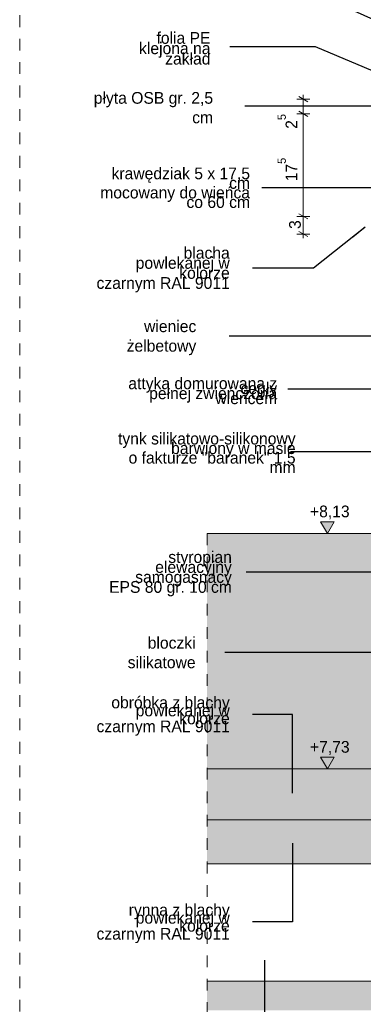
# Model space of a CAD drawing. Extents: x -109972 to -86652, y 98618 to 122888.
# Tile 51 of 74: x -91926 to -91339, y 105954 to 107634. Entities that reach past the tile are written whole.
import ezdxf

# ---------------------------------------------------------------- set-up
doc = ezdxf.new("R2010")
doc.units = 0
doc.header["$MEASUREMENT"] = 0
doc.linetypes.add('Przerywana', pattern=[40, 20, -20])
for name, color, linetype, lineweight in [('A-Opisy_Nr_Pióra__21', 7, 'Continuous', 13), ('Arch wymiary_Nr_Pióra__21', 7, 'Continuous', 13), ('INWENT.ŚCIANY_Nr_Pióra__21', 7, 'Continuous', 13)]:
    doc.layers.add(name, color=color, linetype=linetype, lineweight=lineweight)
for name, color, linetype, lineweight, true_color in [('Arch kolorystyka_Nr_Pióra__61', 7, 'Continuous', 20, 0x6a6a6a), ('Arch kolorystyka_Nr_Pióra__82', 7, 'Continuous', 20, 0xaaaaaa), ('Arch rynny_Nr_Pióra__81', 7, 'Continuous', 13, 0x6a6a6a)]:
    doc.layers.add(name, color=color, linetype=linetype, lineweight=lineweight, true_color=true_color)
doc.layers.add('Arch wymiary', color=7, linetype='Continuous')
doc.styles.add('GENERATED_STYLE_2', font='txt')
doc.styles.add('GENERATED_STYLE_3', font='txt')
doc.styles.add('GENERATED_STYLE_4', font='txt')
doc.dimstyles.new('GENERATED_STYLE__3', dxfattribs={"dimtxt": 20, "dimasz": 11.4, "dimexe": 0.18, "dimexo": 0, "dimgap": 0.09, "dimtad": 1, "dimdec": 0, "dimlfac": 0.1, "dimzin": 0, "dimdsep": 46, "dimtxsty": 'GENERATED_STYLE_2', "dimblk": 'ARROWHEAD_2', "dimblk1": 'ARROWHEAD_2', "dimblk2": 'ARROWHEAD_2', "dimcen": 0.09, "dimclrd": 7, "dimclre": 7, "dimclrt": 7, "dimazin": 0, "dimtfac": 1, "dimtdec": 4, "dimtmove": 0, "dimatfit": 3, "dimfxl": 0, "dimtolj": 1, "dimtzin": 0, "dimarcsym": 0})
doc.dimstyles.new('GENERATED_STYLE__5', dxfattribs={"dimtxt": 0.18, "dimasz": 27.36, "dimexe": 0.18, "dimexo": 0.0625, "dimgap": 0.09, "dimtad": 0, "dimtih": 1, "dimtoh": 1, "dimdec": 4, "dimzin": 0, "dimdsep": 46, "dimcen": 0.09, "dimadec": 0, "dimazin": 0, "dimtfac": 1, "dimtdec": 4, "dimtmove": 0, "dimatfit": 3, "dimldrblk": 'ARROWHEAD_5', "dimfxl": 0, "dimtolj": 1, "dimtzin": 0, "dimarcsym": 0})

# ---------------------------------------------------------------- blocks, each defined once
blk = doc.blocks.new('Wymiary_4', base_point=(-91400.6, 106757.1))
at = {"layer": 'Arch wymiary_Nr_Pióra__21', "linetype": 'Continuous'}
blk.add_hatch(color=256, dxfattribs=at).paths.add_polyline_path([(-91400.6, 106757.1), (-91412.2, 106777.1), (-91389, 106777.1)], flags=0)
for p, q in [((-91400.6, 106757.1), (-91412.2, 106777.1)), ((-91412.2, 106777.1), (-91389, 106777.1)), ((-91389, 106777.1), (-91400.6, 106757.1)), ((-91400.6, 106757.1), (-91415.6, 106757.1)), ((-91400.6, 106757.1), (-91385.6, 106757.1))]:
    blk.add_line(p, q, dxfattribs=at)
at = {"layer": 'Arch wymiary_Nr_Pióra__21', "insert": (-91430.3, 106781.1), "char_height": 20, "attachment_point": 7, "style": 'GENERATED_STYLE_2'}
blk.add_mtext('{+8,13}', dxfattribs=at)
blk = doc.blocks.new('Wymiary_5', base_point=(-91400.6, 106355.3))
at = {"layer": 'Arch wymiary_Nr_Pióra__21', "linetype": 'Continuous'}
blk.add_hatch(color=256, dxfattribs=at).paths.add_polyline_path([(-91400.6, 106355.3), (-91412.2, 106375.3), (-91389, 106375.3)], flags=0)
for p, q in [((-91400.6, 106355.3), (-91412.2, 106375.3)), ((-91412.2, 106375.3), (-91389, 106375.3)), ((-91389, 106375.3), (-91400.6, 106355.3)), ((-91400.6, 106355.3), (-91415.6, 106355.3)), ((-91400.6, 106355.3), (-91385.6, 106355.3))]:
    blk.add_line(p, q, dxfattribs=at)
at = {"layer": 'Arch wymiary_Nr_Pióra__21', "insert": (-91430.3, 106379.3), "char_height": 20, "attachment_point": 7, "style": 'GENERATED_STYLE_2'}
blk.add_mtext('{+7,73}', dxfattribs=at)
blk = doc.blocks.new('*D120')
at = {"layer": 'Arch wymiary_Nr_Pióra__21', "linetype": 'Continuous'}
for p, q in [((-91449.2, 107302.6), (-91434.2, 107293.9)), ((-91430.5, 107298.2), (-91453, 107298.2)), ((-91441.7, 107268.2), (-91441.7, 107298.2)), ((-91449.2, 107272.6), (-91434.2, 107263.9)), ((-91430.5, 107268.2), (-91453, 107268.2)), ((-91441.7, 107260.9), (-91441.7, 107268.2))]:
    blk.add_line(p, q, dxfattribs=at)
at = {"layer": 'Arch wymiary_Nr_Pióra__21', "char_height": 20, "attachment_point": 7, "rotation": 90}
for s, insert, style in [('{2\\A1{\\H0.7x;\\S5^  ;}}', (-91452, 107447.7), 'GENERATED_STYLE_3'), ('{17\\A1{\\H0.7x;\\S5^  ;}}', (-91452, 107358.1), 'GENERATED_STYLE_3'), ('{3}', (-91445.7, 107276.8), 'GENERATED_STYLE_2')]:
    blk.add_mtext(s, dxfattribs=dict(at, insert=insert, style=style))
blk = doc.blocks.new('ARROWHEAD_2')
at = {"color": 0, "linetype": 'Continuous', "lineweight": 0}
for p, q in [((0, 0), (-1, 0)), ((-0.38, -0.66), (0.38, 0.66))]:
    blk.add_line(p, q, dxfattribs=at)
blk = doc.blocks.new('*D121')
at = {"layer": 'Arch wymiary_Nr_Pióra__21', "linetype": 'Continuous'}
for p, q in [((-91430.5, 107473.2), (-91453, 107473.2)), ((-91449.2, 107477.6), (-91434.2, 107468.9)), ((-91441.7, 107298.2), (-91441.7, 107473.2)), ((-91449.2, 107302.6), (-91434.2, 107293.9)), ((-91430.5, 107298.2), (-91453, 107298.2))]:
    blk.add_line(p, q, dxfattribs=at)
at = {"layer": 'Arch wymiary_Nr_Pióra__21', "char_height": 20, "attachment_point": 7, "rotation": 90}
for s, insert, style in [('{2\\A1{\\H0.7x;\\S5^  ;}}', (-91452, 107447.7), 'GENERATED_STYLE_3'), ('{17\\A1{\\H0.7x;\\S5^  ;}}', (-91452, 107358.1), 'GENERATED_STYLE_3'), ('{3}', (-91445.7, 107276.8), 'GENERATED_STYLE_2')]:
    blk.add_mtext(s, dxfattribs=dict(at, insert=insert, style=style))
blk = doc.blocks.new('*D122')
at = {"layer": 'Arch wymiary_Nr_Pióra__21', "linetype": 'Continuous'}
for p, q in [((-91441.7, 107498.2), (-91441.7, 107505.6)), ((-91430.5, 107498.2), (-91453, 107498.2)), ((-91434.2, 107493.9), (-91449.2, 107502.6)), ((-91441.7, 107473.2), (-91441.7, 107498.2)), ((-91430.5, 107473.2), (-91453, 107473.2)), ((-91449.2, 107477.6), (-91434.2, 107468.9))]:
    blk.add_line(p, q, dxfattribs=at)
at = {"layer": 'Arch wymiary_Nr_Pióra__21', "char_height": 20, "attachment_point": 7, "rotation": 90}
for s, insert, style in [('{2\\A1{\\H0.7x;\\S5^  ;}}', (-91452, 107447.7), 'GENERATED_STYLE_3'), ('{17\\A1{\\H0.7x;\\S5^  ;}}', (-91452, 107358.1), 'GENERATED_STYLE_3'), ('{3}', (-91445.7, 107276.8), 'GENERATED_STYLE_2')]:
    blk.add_mtext(s, dxfattribs=dict(at, insert=insert, style=style))
blk = doc.blocks.new('ARROWHEAD_5')
at = {"color": 0, "linetype": 'Continuous', "lineweight": 0}
blk.add_line((0, 0), (-1, 0), dxfattribs=at)
blk.add_solid([(-1, 0.2679), (0, 0), (-1, -0.2679), (-1, 0.2679)], dxfattribs=at)

msp = doc.modelspace()

# ---------------------------------------------------------------- hatches: boundary and pattern name
at = {"layer": 'Arch kolorystyka_Nr_Pióra__61', "linetype": 'Continuous', "lineweight": 0, "true_color": 0x1a1a1a}
msp.add_hatch(color=250, dxfattribs=at).paths.add_polyline_path([(-91605.9, 106355.3), (-91310.9, 106355.3), (-91310.9, 106757.1), (-91605.9, 106757.1)], flags=0)
at = {"layer": 'Arch kolorystyka_Nr_Pióra__82', "linetype": 'Continuous', "lineweight": 0, "true_color": 0x7f7f7f}
for points in [[(-91605.9, 106268.5), (-91310.9, 106268.5), (-91310.9, 106355.3), (-91605.9, 106355.3)], [(-91605.9, 106193.5), (-91310.9, 106193.5), (-91310.9, 106268.5), (-91605.9, 106268.5)], [(-91605.9, 105943.2), (-91310.9, 105943.2), (-91310.9, 105993.2), (-91605.9, 105993.2)]]:
    msp.add_hatch(color=8, dxfattribs=at).paths.add_polyline_path(points, flags=0)

# ---------------------------------------------------------------- linework, layer by layer
at = {"layer": 'Arch rynny_Nr_Pióra__81', "linetype": 'Continuous'}
for p, q in [((-91310.9, 106757.1), (-91605.9, 106757.1)), ((-91310.9, 106355.3), (-91605.9, 106355.3)), ((-91310.9, 106268.5), (-91605.9, 106268.5)), ((-91310.9, 106193.5), (-91605.9, 106193.5)), ((-91310.9, 105993.2), (-91605.9, 105993.2))]:
    msp.add_line(p, q, dxfattribs=at)
at = {"layer": 'INWENT.ŚCIANY_Nr_Pióra__21', "linetype": 'Przerywana'}
for p, q in [((-91925.9, 107761.4), (-91925.9, 105497.6)), ((-91605.9, 106757.1), (-91605.9, 105497.6))]:
    msp.add_line(p, q, dxfattribs=at)

# ---------------------------------------------------------------- block references
at = {"layer": 'Arch wymiary', "linetype": 'Continuous'}
for name, p in [('Wymiary_4', (-91400.6, 106757.1)), ('Wymiary_5', (-91400.6, 106355.3))]:
    msp.add_blockref(name, p, dxfattribs=at)

# ---------------------------------------------------------------- texts
at = {"layer": 'A-Opisy_Nr_Pióra__21', "linetype": 'Continuous', "char_height": 20, "attachment_point": 6, "style": 'GENERATED_STYLE_4'}
for s, insert, width, line_spacing_factor in [('{folia PE\\Pklejona na zakład}', (-91600.2, 107585), 178.26, 0.530567), ('{krawędziak 5 x 17,5 cm\\Pmocowany do wieńca\\Pco 60 cm}', (-91532.7, 107347), 241.507, 0.489475), ('{blacha\\Ppowlekanej w kolorze \\Pczarnym RAL 9011}', (-91567.3, 107207.3), 225.883, 0.514144), ('{attyka domurowana z cegły\\Ppełnej zwięńczona wieńcem}', (-91486.3, 107000.5), 286.118, 0.255176), ('{tynk silikatowo-silikonowy \\Pbarwiony w masie \\Po fakturze "baranek" 1,5 mm}', (-91454.9, 106894.6), 291.012, 0.488612), ('{styropian elewacyjny\\Psamogasnacy\\PEPS 80 gr. 10 cm}', (-91563.7, 106688.4), 213.271, 0.510351), ('{obróbka z blachy\\Ppowlekanej w kolorze \\Pczarnym RAL 9011}', (-91567.3, 106445.4), 225.883, 0.408258), ('{rynna z blachy\\Ppowlekanej w kolorze \\Pczarnym RAL 9011}', (-91567.3, 106091.5), 225.883, 0.408008)]:
    msp.add_mtext(s, dxfattribs=dict(at, insert=insert, width=width, line_spacing_factor=line_spacing_factor))
for s, insert, width in [('{płyta OSB gr. 2,5 cm}', (-91595.8, 107483.7), 213.083), ('{wieniec żelbetowy}', (-91624.4, 107091.1), 186.166), ('{bloczki silikatowe}', (-91625.6, 106553.8), 177.318)]:
    msp.add_mtext(s, dxfattribs=dict(at, insert=insert, width=width))

# ---------------------------------------------------------------- dimensions: what is measured, and where the dimension line sits
at = {"layer": 'Arch wymiary', "linetype": 'Continuous'}
for base, p1, p2, picture, middle in [((-91441.7085, 107268.2469), (-91255.9381, 107473.2469), (-91325.9377, 107498.2447), '*D122', (-91455.7085, 107475.2753)), ((-91441.7, 107268.2), (-91205.9, 107268.2), (-91205.9, 107298.2), '*D120', (-91455.7, 107284.4)), ((-91441.708514, 107268.246892), (-91205.937215, 107298.246892), (-91255.938143, 107473.246889), '*D121', (-91455.708514, 107393.298891))]:
    dim = msp.add_linear_dim(base=base, p1=p1, p2=p2, angle=90, dimstyle='GENERATED_STYLE__3', dxfattribs=at)
    dim.commit()
    dim.dimension.update_dxf_attribs({"geometry": picture, "text_midpoint": middle})

# ---------------------------------------------------------------- leaders
at = {"layer": 'A-Opisy_Nr_Pióra__21', "linetype": 'Continuous', "annotation_type": 0, "has_hookline": 1, "hookline_direction": 1}
for points, text_width in [([(-91044, 107508), (-91424.5, 107680.3), (-91568.9, 107680.3)], 131.4), ([(-91148.8, 107473.2), (-91421.1, 107587.7), (-91567.3, 107587.7)], 153.3), ([(-91313.7, 107486.4), (-91541.4, 107486.4)], 166.7), ([(-91234.5, 107347), (-91512.7, 107347)], 229.5), ([(-90968.8, 107310.1), (-91175.9, 107094), (-91568.3, 107094)], 138.1), ([(-91335.9, 107280), (-91424.5, 107210.1), (-91528.6, 107210.1)], 195.2), ([(-91027.6, 107003.4), (-91468.4, 107003.4)], 276.2), ([(-91310.9, 106896.4), (-91463.5, 106896.4)], 307.6), ([(-91237.5, 106691.2), (-91539.5, 106691.2)], 197.1), ([(-91120.3, 106553.9), (-91575.5, 106553.9)], 135.2), ([(-91460.1, 106314.2), (-91460.1, 106448.2), (-91528.6, 106448.2)], 195.2), ([(-91460.1, 106228.4), (-91460.1, 106094.4), (-91528.6, 106094.4)], 195.2), ([(-91507.8, 106029.1), (-91507.8, 105792.1), (-91576.3, 105792.1)], 161)]:
    msp.add_leader(points, dimstyle='GENERATED_STYLE__5', dxfattribs=dict(at, text_width=text_width))

doc.saveas('drawing.dxf')
